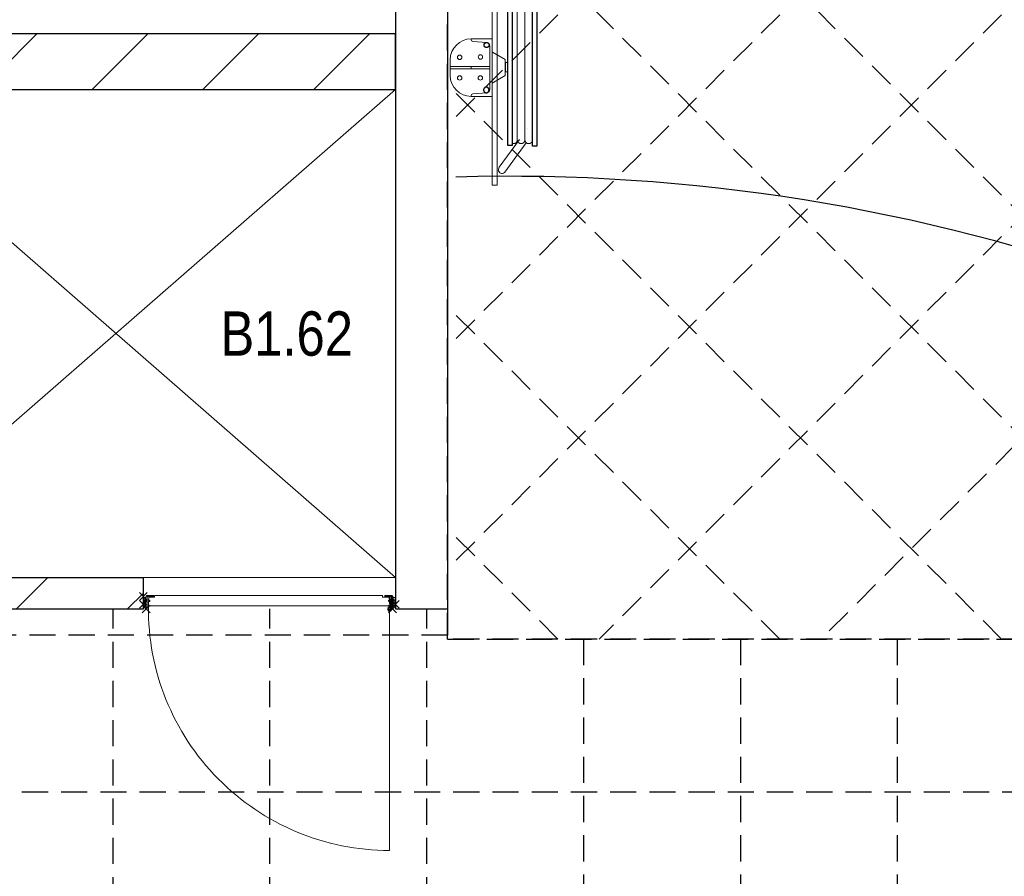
# Model space of a CAD drawing. Header units: millimetres. Extents: x 293454 to 524618, y 211738 to 307297.
# Tile 3 of 152: x 300281 to 304047, y 252526 to 255802. Entities that reach past the tile are written whole.
import ezdxf

# ---------------------------------------------------------------- set-up
doc = ezdxf.new("R2010")
doc.units = ezdxf.units.MM
doc.header["$LTSCALE"] = 400
doc.header["$PDMODE"] = 3
doc.header["$PDSIZE"] = 15
doc.linetypes.add('HIDDEN', pattern=[0.375, 0.25, -0.125])
doc.linetypes.add('STYLE_02', pattern=[0.694427, 0.486069, -0.208359])
for name, color, linetype in [('-ve', 2, 'HIDDEN'), ('inlay', 6, 'Continuous'), ('plafond', 255, 'HIDDEN')]:
    doc.layers.add(name, color=color, linetype=linetype)
for name, color, linetype, lineweight in [('mat-afdichting', 9, 'Continuous', 5), ('mat-aluminium', 140, 'Continuous', 15), ('mat-beton (ihwg)', 5, 'Continuous', 25), ('mat-kalkzandsteen', 5, 'Continuous', 25), ('mat-multiplex-hor', 140, 'Continuous', 15), ('mat-spuitwerk_marmo', 43, 'STYLE_02', 20), ('mat-staal', 5, 'Continuous', 25), ('None', 7, 'Continuous', 9), ('Ruimtenummers', 5, 'Continuous', 25)]:
    doc.layers.add(name, color=color, linetype=linetype, lineweight=lineweight)
doc.styles.add('Arial Narrow', font='ARIALN.TTF', dxfattribs={"height": 222.25})

# ---------------------------------------------------------------- blocks, each defined once
blk = doc.blocks.new('plafond b1')
at = {"layer": 'plafond'}
for p, q in [((5775, 5275.1), (5775, 11905.1)), ((12136.5, 11905.1), (5775, 5543.6)), ((11288, 11905.1), (5775, 6392.1)), ((10439.4, 11905.1), (5775, 7240.7)), ((12985, 11905.1), (6355, 5275.1)), ((9590.9, 5275.1), (5775, 9091)), ((8742.4, 5275.1), (5775, 8242.5)), ((10169.4, 8241), (7203.5, 5275.1)), ((7893.9, 5275.1), (5775, 7393.9)), ((7045.3, 5275.1), (5775, 6545.4)), ((6196.8, 5275.1), (5775, 5696.9)), ((4495, 2015.1), (4495, 5390.1)), ((5095, 2015.1), (5095, 5390.1)), ((5695, 2015.1), (5695, 5390.1)), ((5775, 5390.1), (5775, 5275.1)), ((5775, 5290.1), (210, 5290.1)), ((5775, 5290.1), (210, 5290.1)), ((5775, 5275.1), (34546.5, 5275.1)), ((34546.5, 5275.1), (5775, 5275.1)), ((6295, 5275.1), (6295, 2028.6)), ((6295, 5275.1), (6295, 2028.6)), ((6895, 5275.1), (6895, 2028.6)), ((7495, 5275.1), (7495, 2028.6)), ((34546.5, 4690.1), (210, 4690.1))]:
    blk.add_line(p, q, dxfattribs=at)
blk = doc.blocks.new('*X57')
at = {"layer": 'None', "lineweight": 9}
for p, q in [((-51693.5, 491), (-51479.5, 705)), ((-51269.2, 491), (-51055.2, 705)), ((-50845, 491), (-50631, 705)), ((-50420.7, 491), (-50206.7, 705))]:
    blk.add_line(p, q, dxfattribs=at)
blk = doc.blocks.new('*X82')
at = {"layer": 'None', "lineweight": 9}
for p, q in [((-51982.4, -1495), (-51862.4, -1375)), ((-51558.2, -1495), (-51438.2, -1375)), ((-51133.9, -1495), (-51072.9, -1434))]:
    blk.add_line(p, q, dxfattribs=at)
blk = doc.blocks.new('*U83')
at = {"layer": 'None', "color": 43, "linetype": 'Continuous', "lineweight": 9}
for p, q in [((-50108.9, 491), (-52248.9, -1375)), ((-52248.9, 491), (-50108.9, -1375))]:
    blk.add_line(p, q, dxfattribs=at)
blk = doc.blocks.new('*U15')
at = {"layer": 'None', "color": 140, "linetype": 'Continuous', "lineweight": 15, "flags": 128}
blk.add_lwpolyline([(-21.4, 110), (58.6, 110), (58.6, 106.7, -0.391021), (52.6, 100.2), (-0.9, 95.9, 0.391021), (-12.4, 83.5), (-12.4, -83.5, 0.391021), (-0.9, -95.9), (52.6, -100.2, -0.391021), (58.6, -106.7), (58.6, -110), (-21.4, -110)], format="xyb", close=True, dxfattribs=at)
blk = doc.blocks.new('*U16')
at = {"layer": 'None', "color": 253, "linetype": 'Continuous', "lineweight": 5}
for p, q in [((96.625, -278), (96.625, 266)), ((125.704, -278), (125.704, 266)), ((50.42, -31.849), (50.42, 29))]:
    blk.add_line(p, q, dxfattribs=at)
at = {"layer": 'None', "color": 140, "linetype": 'Continuous', "lineweight": 15}
for p, q in [((50.42, 29), (1.453, 57.31)), ((0, -61), (50.42, -31.849))]:
    blk.add_line(p, q, dxfattribs=at)
at = {"layer": 'None', "color": 92, "linetype": 'Continuous', "lineweight": 25}
for points in [[(60.916, 296), (76.476, 296), (76.476, -300), (60.916, -300)], [(154.785, 296), (171.344, 296), (171.344, -302), (154.785, -302)]]:
    blk.add_lwpolyline(points, close=True, dxfattribs=at)
at = {"layer": 'None', "color": 253, "linetype": 'Continuous', "lineweight": 5}
blk.add_lwpolyline([(50.929, 18), (60.916, 18), (60.916, -18), (50.929, -18)], close=True, dxfattribs=at)
for points, knots in [([(96.866, 264), (96.866, 268.997), (93.792, 272.9335), (90.718, 276.87), (85.875, 278.0735), (81.032, 279.277), (76.476, 277.238)], [0, 0, 0, 0.333549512, 0.333549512, 0.666828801, 0.666828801, 1, 1, 1]), ([(125.825, 264), (125.825, 267.886), (123.8855, 271.2505), (121.946, 274.615), (118.586, 276.5575), (115.226, 278.5), (107.466, 278.5), (104.106, 276.5575), (100.746, 274.615), (98.806, 271.2505), (96.866, 267.886), (96.866, 264)], [0, 0, 0, 0.166769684, 0.166769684, 0.333423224, 0.333423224, 0.499994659, 0.666566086, 0.666566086, 0.833226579, 0.833226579, 1, 1, 1]), ([(154.785, 264), (154.785, 267.886), (152.845, 271.2505), (150.905, 274.615), (147.5455, 276.5575), (144.186, 278.5), (140.306, 278.5), (136.426, 278.5), (133.066, 276.5575), (129.706, 274.615), (127.7655, 271.2505), (125.825, 267.886), (125.825, 264)], [0, 0, 0, 0.166772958, 0.166772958, 0.333424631, 0.333424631, 0.499985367, 0.499985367, 0.666556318, 0.666556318, 0.833223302, 0.833223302, 1, 1, 1]), ([(76.477, -291.432), (81.039, -293.343), (85.8175, -292.072), (90.596, -290.801), (93.6105, -286.876), (96.625, -282.951), (96.625, -278)], [0, 0, 0, 0.333165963, 0.333165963, 0.666458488, 0.666458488, 1, 1, 1]), ([(96.625, -278), (96.625, -281.901), (98.573, -285.2795), (100.521, -288.658), (103.895, -290.609), (107.269, -292.56), (111.165, -292.56), (115.061, -292.56), (118.435, -290.609), (121.809, -288.658), (123.7565, -285.2795), (125.704, -281.901), (125.704, -278)], [0, 0, 0, 0.166754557, 0.166754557, 0.333426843, 0.333426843, 0.500005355, 0.500005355, 0.666583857, 0.666583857, 0.833249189, 0.833249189, 1, 1, 1]), ([(125.704, -278), (125.704, -281.901), (127.6525, -285.2795), (129.601, -288.658), (132.975, -290.609), (136.349, -292.56), (140.245, -292.56), (144.141, -292.56), (147.5145, -290.609), (150.888, -288.658), (152.836, -285.2795), (154.784, -281.901), (154.784, -278)], [0, 0, 0, 0.166757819, 0.166757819, 0.333436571, 0.333436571, 0.500014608, 0.500014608, 0.666582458, 0.666582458, 0.833245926, 0.833245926, 1, 1, 1])]:
    blk.add_open_spline(points, degree=2, knots=knots, dxfattribs=at)
blk = doc.blocks.new('BSH')
at = {"layer": 'None', "color": 140, "linetype": 'Continuous', "lineweight": 15}
for p, q in [((0, -61), (0, 111.155)), ((-159.8585, -36.7557), (-159.8585, 32.756)), ((-80, -6.8893), (-80, 2.8892))]:
    blk.add_line(p, q, dxfattribs=at)
at = {"layer": 'None', "color": 253, "linetype": 'Continuous', "lineweight": 5}
for p, q in [((135.277, -233.0824), (136.142, -233.8294)), ((27.7468, -383.0008), (105.0969, -276.5164)), ((130.6676, -289.4337), (48.7568, -402.0618))]:
    blk.add_line(p, q, dxfattribs=at)
at = {"layer": 'None', "color": 140, "linetype": 'Continuous', "lineweight": 15}
for points in [[(20, 469.75), (82, 469.75), (82, 382.75), (20, 382.75)], [(0, 448), (20, 448), (20, -452), (0, -452)], [(-160, 2.8892), (-9, 2.8892), (-9, -6.8893), (-160, -6.8893)]]:
    blk.add_lwpolyline(points, close=True, dxfattribs=at)
at = {"layer": 'None', "color": 8, "linetype": 'Continuous', "lineweight": 5}
for centre in [(-124, 37.275), (-44.5, 38.775), (-124, -41.275), (-45, -41.275)]:
    blk.add_circle(centre, 8.5, dxfattribs=at)
at = {"layer": 'None', "color": 140, "linetype": 'Continuous', "lineweight": 15}
for centre, start, end in [((-80, 28), 90, 180), ((-80, -32), 180, 270)]:
    blk.add_arc(centre, 80, start, end, dxfattribs=at)
at = {"layer": 'None', "color": 9, "linetype": 'Continuous', "lineweight": 5}
blk.add_arc((38.2528, -392.5302), 14.18399, 137.79060093, 325.77092307, dxfattribs=at)
at = {"layer": 'None', "color": 92, "linetype": 'Continuous', "lineweight": 25}
for points, knots in [([(-11.70075, 86.5025), (-12.2626, 89.0317), (-14.0137, 90.9408), (-15.7648, 92.8499), (-18.23575, 93.6275), (-20.7067, 94.4051), (-23.236, 93.84325), (-25.7653, 93.2814), (-27.67445, 91.53015), (-29.5836, 89.7789), (-30.36125, 87.3079), (-31.1389, 84.8369), (-30.57705, 82.3077), (-30.0152, 79.7785), (-28.26385, 77.8694), (-26.5125, 75.9603), (-24.0415, 75.1827), (-21.5705, 74.4051), (-19.0412, 74.96695), (-16.5119, 75.5288), (-14.60305, 77.28005), (-12.6942, 79.0313), (-11.91655, 81.5023), (-11.1389, 83.9733), (-11.70075, 86.5025)], [0, 0, 0, 0.0833344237, 0.0833344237, 0.1666618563, 0.1666618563, 0.2499968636, 0.2499968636, 0.3333348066, 0.3333348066, 0.4166657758, 0.4166657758, 0.5000000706, 0.5000000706, 0.583336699, 0.583336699, 0.666668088, 0.666668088, 0.7500039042, 0.7500039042, 0.8333377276, 0.8333377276, 0.9166657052, 0.9166657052, 1, 1, 1]), ([(-11.75695, -89.71225), (-12.375, -92.4944), (-14.3012, -94.5944), (-16.2274, -96.6944), (-18.94545, -97.54975), (-21.6635, -98.4051), (-24.4457, -97.78705), (-27.2279, -97.169), (-29.328, -95.24265), (-31.4281, -93.3163), (-32.2835, -90.5982), (-33.1389, -87.8801), (-32.52085, -85.09795), (-31.9028, -82.3158), (-29.97635, -80.2158), (-28.0499, -78.1158), (-25.3318, -77.26045), (-22.6137, -76.4051), (-19.83145, -77.02315), (-17.0492, -77.6412), (-14.94945, -79.56755), (-12.8497, -81.4939), (-11.9943, -84.212), (-11.1389, -86.9301), (-11.75695, -89.71225)], [0, 0, 0, 0.083334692, 0.083334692, 0.1666618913, 0.1666618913, 0.2499964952, 0.2499964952, 0.3333343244, 0.3333343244, 0.4166651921, 0.4166651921, 0.4999998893, 0.4999998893, 0.5833365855, 0.5833365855, 0.6666673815, 0.6666673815, 0.7500034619, 0.7500034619, 0.8333376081, 0.8333376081, 0.9166653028, 0.9166653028, 1, 1, 1])]:
    blk.add_open_spline(points, degree=2, knots=knots, dxfattribs=at)
at = {"layer": 'None', "color": 7}
blk.add_blockref('*U16', (0, 0), dxfattribs=at)
at = {"layer": 'None', "color": 140, "rotation": 180}
blk.add_blockref('*U15', (-21.4, -2), dxfattribs=at)
blk = doc.blocks.new('*U95')
at = {"layer": 'None', "color": 43, "linetype": 'Continuous', "lineweight": 9}
for p, q in [((-50108.9, -1451), (-50118.9, -1484.8)), ((-50108.9, -1484.8), (-50118.9, -1451))]:
    blk.add_line(p, q, dxfattribs=at)
blk.add_lwpolyline([(-50118.9, -1451), (-50108.9, -1451), (-50108.9, -1484.8), (-50118.9, -1484.8)], close=True, dxfattribs=at)
blk = doc.blocks.new('*X96')
at = {"layer": 'None', "lineweight": 9}
blk.add_line((-50122.9, -1474), (-50118.9, -1470), dxfattribs=at)
blk = doc.blocks.new('*U97')
at = {"layer": 'None', "color": 43, "linetype": 'Continuous', "lineweight": 9}
for p, q in [((-51072.9, -1451), (-51062.9, -1485.8)), ((-51072.9, -1485.8), (-51062.9, -1451))]:
    blk.add_line(p, q, dxfattribs=at)
blk.add_lwpolyline([(-51072.9, -1451), (-51062.9, -1451), (-51062.9, -1485.8), (-51072.9, -1485.8)], close=True, dxfattribs=at)
blk = doc.blocks.new('*U98')
at = {"layer": 'mat-afdichting', "lineweight": 5}
for points in [[(-51037.9, -1447.4), (-51049.9, -1447.4), (-51049.9, -1449.6), (-51037.9, -1449.6)], [(-50143.9, -1447.4), (-50131.9, -1447.4), (-50131.9, -1449.6), (-50143.9, -1449.6)]]:
    blk.add_lwpolyline(points, close=True, dxfattribs=at)
at = {"layer": 'mat-aluminium', "lineweight": 15}
blk.add_lwpolyline([(-51058.9, -1463.9), (-51062.9, -1463.9), (-51062.9, -1478.9), (-51058.9, -1478.9)], close=True, dxfattribs=at)
at = {"layer": 'mat-multiplex-hor', "lineweight": 15, "flags": 128}
for points in [[(-51047, -1464.9), (-51053, -1464.9), (-51053.9, -1483.4), (-50128, -1483.4), (-50129.2, -1464.9), (-50136.7, -1464.9)], [(-50136.7, -1461.9), (-50129.4, -1461.9), (-50130.1, -1449.6), (-50158.1, -1449.6), (-50158.1, -1443.4), (-51029.9, -1443.4), (-51029.9, -1449.6), (-51052.2, -1449.6), (-51052.8, -1461.9), (-51047, -1461.9)]]:
    blk.add_lwpolyline(points, dxfattribs=at)
at = {"layer": 'mat-spuitwerk_marmo', "lineweight": 20}
blk.add_circle((-50130.9, -1495.7), 4, dxfattribs=at)
at = {"layer": 'mat-staal', "lineweight": 5, "flags": 128}
for points in [[(-51057.9, -1443.4, 0.414214), (-51062.9, -1448.4), (-51063, -1491.8), (-51063, -1493.5), (-51059, -1493.5), (-51059, -1491.8), (-51058.9, -1448.4), (-51058.9, -1448.4, -0.414214), (-51057.9, -1447.4), (-51032.9, -1447.4), (-51032.9, -1443.4)], [(-50123.9, -1443.4, -0.414214), (-50118.9, -1448.4), (-50118.9, -1491.8), (-50118.9, -1493.5), (-50122.9, -1493.5), (-50122.9, -1491.8), (-50122.9, -1448.4), (-50122.9, -1448.4, 0.414214), (-50123.9, -1447.4), (-50148.9, -1447.4), (-50148.9, -1443.4)]]:
    blk.add_lwpolyline(points, format="xyb", close=True, dxfattribs=at)
at = {"layer": 'None', "color": 43, "linetype": 'Continuous', "lineweight": 9}
blk.add_line((-50130.9, -1495.7), (-50130.9, -2418.3), dxfattribs=at)
at = {"layer": 'None', "color": 92, "linetype": 'Continuous', "lineweight": 25, "flags": 128}
for points in [[(-51047.9, -1462.6), (-51052.9, -1462.6)], [(-51052.9, -1464.6), (-51047.9, -1464.6), (-51047.9, -1462.6)], [(-50129.1, -1462.6), (-50134.1, -1462.6)], [(-50134.1, -1464.6), (-50129.1, -1464.6), (-50129.1, -1462.6)]]:
    blk.add_lwpolyline(points, dxfattribs=at)
at = {"layer": 'None', "color": 43, "linetype": 'Continuous', "lineweight": 9}
for points in [[(-50136, -1493.2), (-50137.8, -1491.6), (-50130.5, -1483.1), (-50132.2, -1450.2), (-50129.8, -1450.1), (-50128, -1484)], [(-50125.4, -1449.7), (-50123, -1449.7), (-50123, -1496.8), (-50125.4, -1496.8)]]:
    blk.add_lwpolyline(points, close=True, dxfattribs=at)
at = {"layer": 'None', "color": 140, "linetype": 'Continuous', "lineweight": 15}
blk.add_circle((-50130.9, -1495.7), 8, dxfattribs=at)
at = {"layer": 'None', "color": 43, "linetype": 'Continuous', "lineweight": 9}
blk.add_arc((-50130.9, -1495.7), 922.6, 179.2903, 270, dxfattribs=at)
at = {"layer": 'None', "color": 8, "linetype": 'Continuous', "lineweight": 5}
for p in [(-51072.9, -1447.4), (-51072.9, -1477.4), (-51062, -1495), (-50119.9, -1495), (-50108.9, -1477.4)]:
    blk.add_point(p, dxfattribs=at)
at = {"layer": 'mat-staal'}
blk.add_blockref('*X96', (0, 0), dxfattribs=at)
at = {"layer": 'None', "color": 7}
for name in ['*U97', '*U95']:
    blk.add_blockref(name, (0, 0), dxfattribs=at)

msp = doc.modelspace()

# ---------------------------------------------------------------- linework, layer by layer
at = {"layer": 'inlay'}
msp.add_arc((302150.43239, 248079.2038), 7123.8563, 48.787836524, 91.614825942, dxfattribs=at)
at = {"layer": 'mat-beton (ihwg)', "lineweight": 25}
for p, q in [((301717.84062, 256218.5115), (301717.84062, 253548.5115)), ((301917.84062, 256218.5115), (301917.84062, 253548.5115)), ((301717.84062, 253548.5115), (301917.84062, 253548.5115))]:
    msp.add_line(p, q, dxfattribs=at)
at = {"layer": 'mat-kalkzandsteen', "lineweight": 25}
for p, q in [((296138.84062, 255748.5115), (301717.84062, 255748.5115)), ((301717.84062, 255534.5115), (301717.84062, 255748.5115)), ((299577.84062, 255534.5115), (301717.84062, 255534.5115)), ((301917.84062, 254518.5115), (301917.84062, 253548.5115)), ((299577.84062, 253668.5115), (300753.84062, 253668.5115)), ((300753.84062, 253548.5115), (300753.84062, 253668.5115)), ((299457.84062, 253548.5115), (300753.84062, 253548.5115))]:
    msp.add_line(p, q, dxfattribs=at)
at = {"layer": 'None', "color": 8, "linetype": 'Continuous', "lineweight": 5}
msp.add_line((300753.84062, 253668.5115), (301717.84062, 253668.5115), dxfattribs=at)

# ---------------------------------------------------------------- block references
at = {"layer": '-ve'}
msp.add_blockref('plafond b1', (296142.84062, 248158.41738), dxfattribs=at)
at = {"layer": 'mat-kalkzandsteen'}
for name in ['*X57', '*X82']:
    msp.add_blockref(name, (351826.78125, 255043.5115), dxfattribs=at)
at = {"layer": 'None', "color": 7}
for name, p in [('BSH', (302087.69912, 255620.5115)), ('*U83', (351826.78125, 255043.5115)), ('*U98', (351826.78125, 255043.5115))]:
    msp.add_blockref(name, p, dxfattribs=at)

# ---------------------------------------------------------------- texts
at = {"layer": 'Ruimtenummers', "insert": (301048.65062, 254686.47497), "char_height": 169.333333, "attachment_point": 1, "style": 'Arial Narrow'}
msp.add_mtext('B1.62', dxfattribs=at)

doc.saveas('drawing.dxf')
